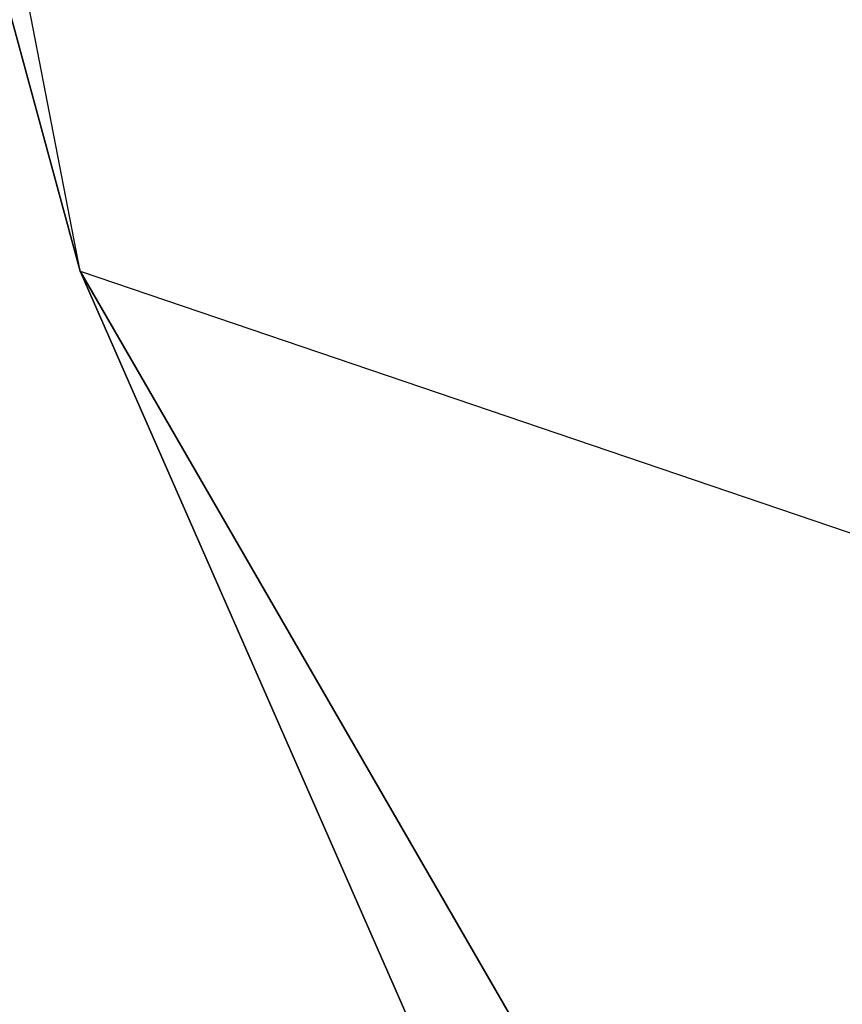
# Model space of a CAD drawing. Extents: x 5 to 565, y -280 to 280.
# Tile 245 of 256: x 207.93604 to 207.94194, y -51.81418 to -51.80712. Entities that reach past the tile are written whole.
import ezdxf

# ---------------------------------------------------------------- set-up
doc = ezdxf.new("R2010")
doc.units = 0
doc.header["$LTSCALE"] = 25.4
doc.layers.get('0').update_dxf_attribs({"color": 13, "linetype": 'CONTINUOUS'})

# ---------------------------------------------------------------- blocks, each defined once
blk = doc.blocks.new('GRUPUJ_1')
at = {"color": 254}
mesh = blk.add_polyface(dxfattribs=at)
corners = [(15.27108764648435, 41.20745468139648, 139.7174253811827), (15.29354858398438, 41.06321334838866, 10.75001052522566), (15.31318664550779, 40.99088287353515, 139.6254911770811)]
mesh.append_faces([[corners[k] for k in face] for face in [(0, 1, 2)]], dxfattribs={"color": 254})
mesh = blk.add_polyface(dxfattribs=at)
corners = [(15.29354858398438, 41.06321334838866, 10.75001052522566), (15.31318664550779, 40.99088287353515, 10.75001052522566), (15.31318664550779, 40.99088287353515, 139.6254911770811)]
mesh.append_faces([[corners[k] for k in face] for face in [(0, 1, 2)]], dxfattribs={"color": 254})
mesh = blk.add_polyface(dxfattribs=at)
corners = [(15.31318664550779, 40.99088287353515, 10.75001052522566), (15.53245544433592, 40.61108016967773, 139.6254911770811), (15.40174865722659, 40.78881454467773, 139.5943327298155)]
mesh.append_faces([[corners[k] for k in face] for face in [(0, 1, 2)]], dxfattribs={"color": 254})
mesh = blk.add_polyface(dxfattribs=at)
corners = [(15.31318664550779, 40.99088287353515, 10.75001052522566), (15.34866333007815, 40.97880935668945, 10.50683883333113), (15.53245544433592, 40.61108016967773, 10.75001052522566)]
mesh.append_faces([[corners[k] for k in face] for face in [(0, 1, 2)]], dxfattribs={"color": 254})
mesh = blk.add_polyface(dxfattribs=at)
corners = [(15.31318664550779, 40.99088287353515, 10.75001052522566), (15.53245544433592, 40.61108016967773, 10.75001052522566), (15.53245544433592, 40.61108016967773, 139.6254911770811)]
mesh.append_faces([[corners[k] for k in face] for face in [(0, 1, 2)]], dxfattribs={"color": 254})
mesh = blk.add_polyface(dxfattribs=at)
corners = [(15.31318664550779, 40.99088287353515, 10.75001052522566), (15.40174865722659, 40.78881454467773, 139.5943327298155), (15.31318664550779, 40.99088287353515, 139.6254911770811)]
mesh.append_faces([[corners[k] for k in face] for face in [(0, 1, 2)]], dxfattribs={"color": 254})
blk = doc.blocks.new('CRISTAL-M-7628-7627_STL')
at = {"color": 0}
blk.add_blockref('GRUPUJ_1', (192.623291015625, -92.7998046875, 0.001629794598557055), dxfattribs=at)
blk = doc.blocks.new('GRUPUJ_6')
at = {"color": 0}
blk.add_blockref('CRISTAL-M-7628-7627_STL', (-5.379549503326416, 280, -0.001629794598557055), dxfattribs=at)

msp = doc.modelspace()

# ---------------------------------------------------------------- block references
at = {"color": 0}
msp.add_blockref('GRUPUJ_6', (5.379549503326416, -280, 0.001629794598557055), dxfattribs=at)

doc.saveas('drawing.dxf')
